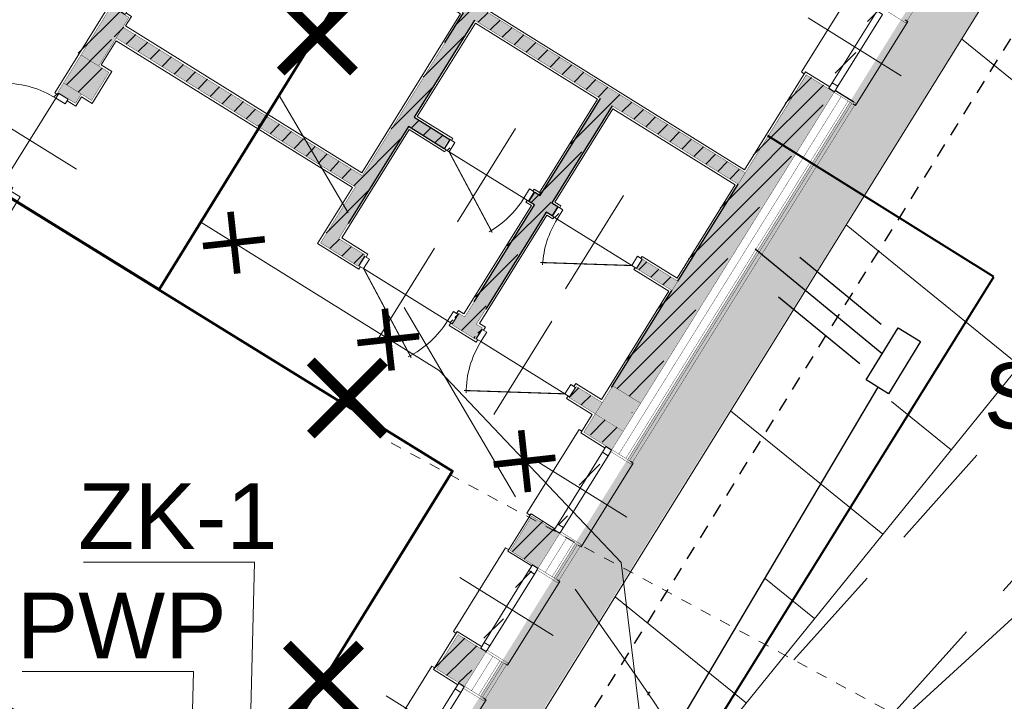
# Model space of a CAD drawing. Extents: x 4615668 to 9294084, y 5334101 to 10688993.
# Tile 20 of 37: x 4651240 to 4651249, y 5338748 to 5338754. Entities that reach past the tile are written whole.
import ezdxf

# ---------------------------------------------------------------- set-up
doc = ezdxf.new("R2010")
doc.units = 0
doc.header["$MEASUREMENT"] = 0
for name, pattern in [('DASHED', [19.049999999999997, 12.7, -6.35]), ('KTCR', [1.5, 1, -0.5]), ('l217_500', [2, 1.5, -0.5]), ('l423_500', [2, 1.5, -0.5]), ('l812_500', [3, 2, -1]), ('UZYTEK', [1.5, 1, -0.5])]:
    doc.linetypes.add(name, pattern=pattern)
for name, color, linetype, lineweight in [('A_SZRAF', 253, 'Continuous', 5), ('A_widok', 8, 'Continuous', 0), ('budynek', 7, 'Continuous', 53), ('chodnik', 7, 'l423_500', 13), ('eNN', 7, 'Continuous', 13), ('gr_klasy', 7, 'l217_500', 13), ('proj_ww', 1, 'Continuous', 50), ('PROJEKTOWANA_WODA', 150, 'Continuous', 40), ('w', 7, 'Continuous', 13), ('warst_przeryw', 7, 'l812_500', 0), ('Wymiar', 7, 'Continuous', 9)]:
    doc.layers.add(name, color=color, linetype=linetype, lineweight=lineweight)
for name, color, linetype in [('proj_tt_ww', 5, 'Continuous'), ('sciany', 1, 'Continuous'), ('STOLARKA', 4, 'Continuous')]:
    doc.layers.add(name, color=color, linetype=linetype)
doc.styles.get("Standard").update_dxf_attribs({"font": 'txt.shx'})
pattern_1 = [(45, (-17089.94509888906, 1897.264380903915), (-0.0883883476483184, 0.0883883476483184), [])]

# ---------------------------------------------------------------- blocks, each defined once
blk = doc.blocks.new('G$CA76AC6B6')
at = {"layer": 'PROJEKTOWANA_WODA'}
for p, q in [((21.50056451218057, 11.64751550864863), (19.4415554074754, 12.928560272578)), ((16.40325174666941, 3.454660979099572), (21.50056451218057, 11.64751550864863))]:
    blk.add_line(p, q, dxfattribs=at)
at = {"layer": 'sciany', "color": 11, "lineweight": 0, "ltscale": 40, "const_width": 0.06000000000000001}
for points in [[(14.55095768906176, 12.23870532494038), (14.61299097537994, 11.67630148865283)], [(14.30077241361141, 11.92648676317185), (14.86317625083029, 11.98852005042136)], [(15.95607949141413, 11.35676717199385), (16.01811277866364, 10.79436333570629)], [(15.7058942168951, 11.04454861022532), (16.26829805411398, 11.10658189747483)], [(17.19677214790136, 10.25060745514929), (17.25880543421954, 9.688203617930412)], [(16.94658687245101, 9.938388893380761), (17.50899070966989, 10.00042218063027)]]:
    blk.add_lwpolyline(points, dxfattribs=at)
at = {"layer": 'Wymiar', "color": 242, "linetype": 'DASHED', "lineweight": 30, "ltscale": 0.01}
blk.add_lwpolyline([(25.00787549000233, 19.21034434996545), (16.43404611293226, 5.429722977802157)], dxfattribs=at)
blk = doc.blocks.new('G$CE3CC9D66')
at = {"layer": 'Wymiar', "lineweight": 0, "ltscale": 40}
blk.add_blockref('G$CA76AC6B6', (0, 0), dxfattribs=at)
blk = doc.blocks.new('G$CF45FC2ED')
at = {"layer": 'STOLARKA', "color": 252, "linetype": 'Continuous', "lineweight": 0}
for p, q in [((45, 100.0000000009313), (45, 0)), ((85, 49.99999999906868), (5, 49.99999999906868))]:
    blk.add_line(p, q, dxfattribs=at)
at = {"layer": 'STOLARKA', "color": 252, "linetype": 'Continuous', "lineweight": 0, "const_width": 0.9999999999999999}
blk.add_lwpolyline([(5, 50), (77.05658363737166, 91.6018879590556)], dxfattribs=at)
at = {"layer": 'STOLARKA', "color": 252, "linetype": 'Continuous', "lineweight": 0}
for points in [[(5, 40), (5, 50), (0, 50), (0, 40)], [(85, 40), (85, 50), (90, 50), (90, 40)]]:
    blk.add_lwpolyline(points, close=True, dxfattribs=at)
blk.add_arc((-5, 49.99999999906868), 90, 0, 28.08978682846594, dxfattribs=at)
blk = doc.blocks.new('G$C8361AC1F')
at = {"layer": 'STOLARKA', "color": 252, "linetype": 'Continuous', "lineweight": 0}
for p, q in [((50, 100.0000000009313), (50, 0)), ((5, 50), (95, 49.99999999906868))]:
    blk.add_line(p, q, dxfattribs=at)
at = {"layer": 'STOLARKA', "color": 252, "linetype": 'Continuous', "lineweight": 0, "const_width": 0.9999999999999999}
blk.add_lwpolyline([(95, 50), (15.32566285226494, 95.99999999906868)], dxfattribs=at)
at = {"layer": 'STOLARKA', "color": 252, "linetype": 'Continuous', "lineweight": 0}
for points in [[(5, 40), (5, 50), (0, 50), (0, 40)], [(95, 40), (95, 50), (100, 50), (100, 40)]]:
    blk.add_lwpolyline(points, close=True, dxfattribs=at)
blk.add_arc((95, 49.99999999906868), 90, 148.7266556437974, 180, dxfattribs=at)
blk = doc.blocks.new('G$CB8F5CD2F')
at = {"layer": 'sciany', "ltscale": 40}
h = blk.add_hatch(color=0, dxfattribs=at)
h.dxf.hatch_style = 1
h.paths.add_polyline_path([(1481.682154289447, 584.0912878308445), (1481.682154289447, 564.3412878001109), (1451.682154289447, 564.249999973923), (1451.682154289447, 584.0000000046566)])
h.paths.add_polyline_path([(1451.682154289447, 614.0000000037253), (1451.682154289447, 716.1306915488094), (1414.079520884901, 716.1306915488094), (1414.079520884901, 726.1306915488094), (1451.682154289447, 726.1306915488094), (1451.682154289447, 830.1306915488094), (1316.682154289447, 830.1306915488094), (1316.682154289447, 726.2637978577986), (1323.079520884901, 726.130691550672), (1323.079520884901, 716.130691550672), (1316.807222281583, 716.130691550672), (1316.682154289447, 596.0000000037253), (1323.079520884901, 596.0000000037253), (1323.079520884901, 584.0000000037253), (1298.284787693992, 584.0220370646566), (1298.284787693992, 596.0000000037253), (1304.182154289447, 596.0000000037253), (1304.182154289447, 716.1306915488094), (1298.284787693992, 716.3450071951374), (1298.284787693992, 726.130691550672), (1304.182154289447, 726.130691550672), (1304.182154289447, 830.1306915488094), (1169.182154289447, 830.1306915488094), (1169.182154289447, 726.1306915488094), (1206.284787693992, 726.1306915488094), (1206.284787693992, 716.1306915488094), (1169.182154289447, 716.1306915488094), (1169.182154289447, 596.0000000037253), (1197.284787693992, 596.0000000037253), (1197.284787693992, 584.0000000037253), (1157.182154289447, 584.0000000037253), (1157.192699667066, 644.1244061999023), (900.6874269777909, 644.1244061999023), (900.6768816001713, 614.0000000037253), (881.6821542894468, 614.0000000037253), (881.6821542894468, 666.0000000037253), (900.6821542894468, 666.0000000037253), (900.6821542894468, 655.6287013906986), (1157.182154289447, 655.8207276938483), (1157.182154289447, 830.3914445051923), (900.6821542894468, 830.3914445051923), (900.6821542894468, 757.0000000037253), (881.6821542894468, 757.0000000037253), (881.6821542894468, 1072.951534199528), (900.6821542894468, 1073.000000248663), (900.6821542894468, 1063.000000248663), (958.1052840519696, 1063.000000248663), (958.1052840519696, 1051.000000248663), (900.6821542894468, 1051.000000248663), (900.6821542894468, 842.3914445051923), (1451.682154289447, 842.3914445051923), (1451.754798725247, 947.3524121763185), (1481.682154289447, 947.353846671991), (1481.682154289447, 614.2086764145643)])
h = blk.add_hatch(color=0, dxfattribs=at)
h.dxf.hatch_style = 1
h.paths.add_polyline_path([(881.6821542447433, 584.0029076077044), (911.6821542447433, 584.0029076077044), (911.6821542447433, 614.0029076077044), (881.6821542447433, 614.0029076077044)])
h = blk.add_hatch(color=0, dxfattribs=at)
h.dxf.hatch_style = 1
h.paths.add_polyline_path([(1451.682154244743, 584.552912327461), (1481.682154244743, 584.552912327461), (1481.682154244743, 614.552912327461), (1451.682154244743, 614.552912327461)])
h = blk.add_hatch(color=0, dxfattribs=at)
h.dxf.hatch_style = 1
h.paths.add_polyline_path([(1424.079520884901, 596.0000000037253), (1424.079520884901, 584.0000000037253), (1451.682154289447, 584.0000000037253), (1451.682154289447, 596.0000000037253), (1424.079520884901, 596.0000000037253)], is_closed=False)
h = blk.add_hatch(color=0, dxfattribs=at)
h.dxf.hatch_style = 1
h.paths.add_polyline_path([(896.6821542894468, 574.0000000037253), (896.6821542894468, 584.0000000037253), (881.6821542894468, 584.0000000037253), (881.6821542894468, 574.0000000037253)])
h.paths.add_polyline_path([(900.6821542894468, 584.0000000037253), (896.6821542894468, 584.0000000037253), (896.6821542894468, 574.0000000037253), (900.6821542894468, 574.0000000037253), (900.6821542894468, 584.0000000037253)], is_closed=False)
h = blk.add_hatch(color=0, dxfattribs=at)
h.dxf.hatch_style = 1
h.paths.add_polyline_path([(1466.682154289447, 437.4166665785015), (1466.682154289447, 474.2499999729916), (1451.682154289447, 474.2499999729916), (1451.682154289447, 437.4166665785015), (1466.682154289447, 437.4166665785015)], is_closed=False)
h.paths.add_polyline_path([(1481.682154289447, 437.4166665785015), (1481.682154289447, 474.2499999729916), (1466.682154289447, 474.2499999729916), (1466.682154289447, 437.4166665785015), (1481.682154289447, 437.4166665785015)], is_closed=False)
h.paths.add_polyline_path([(1466.682154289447, 347.4166670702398), (1451.682154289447, 347.4166670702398), (1451.682154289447, 310.5833336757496), (1466.682154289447, 310.5833336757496), (1466.682154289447, 347.4166670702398)], is_closed=False)
h.paths.add_polyline_path([(1466.682154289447, 310.5833336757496), (1481.682154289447, 310.5833336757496), (1481.682154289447, 347.4166670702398), (1466.682154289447, 347.4166670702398), (1466.682154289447, 310.5833336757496)], is_closed=False)
h.paths.add_polyline_path([(1466.682154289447, 183.7499997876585), (1466.682154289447, 220.5833331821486), (1451.682154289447, 220.5833331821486), (1451.682154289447, 183.7499997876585), (1466.682154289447, 183.7499997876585)], is_closed=False)
h.paths.add_polyline_path([(1481.682154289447, 183.7499997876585), (1481.682154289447, 220.5833331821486), (1466.682154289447, 220.5833331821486), (1466.682154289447, 183.7499997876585), (1481.682154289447, 183.7499997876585)], is_closed=False)
h.paths.add_polyline_path([(1466.682154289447, 74.00000000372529), (1466.682154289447, 93.75000003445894), (1451.682154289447, 93.75000003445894), (1451.682154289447, 74.00000000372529), (1466.682154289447, 74.00000000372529)], is_closed=False)
h.paths.add_polyline_path([(1481.682154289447, 74.00000000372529), (1481.682154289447, 93.75000003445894), (1466.682154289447, 93.75000003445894), (1466.682154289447, 74.00000000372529), (1481.682154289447, 74.00000000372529)], is_closed=False)
at = {"layer": 'sciany', "color": 0, "lineweight": 0, "ltscale": 40}
for p, q in [((1525.682154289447, 992.31900860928), (1425.682154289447, 992.31900860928)), ((1525.682154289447, 519.2500002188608), (1425.682154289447, 519.2500002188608)), ((1525.682154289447, 392.4166668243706), (1425.682154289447, 392.4166668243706)), ((1525.682154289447, 265.5833334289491), (1425.682154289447, 265.5833334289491))]:
    blk.add_line(p, q, dxfattribs=at)
at = {"layer": 'sciany', "color": 0, "ltscale": 40}
for p, q in [((1481.682154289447, 949.353846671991), (1501.682154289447, 949.353846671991)), ((1157.182154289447, 798.2613830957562), (1157.182154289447, 830.3914445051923)), ((1169.182154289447, 830.1306915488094), (1169.182154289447, 726.1306915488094)), ((1304.182154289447, 726.130691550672), (1304.182154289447, 830.1306915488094)), ((1316.682154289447, 830.1306915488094), (1316.682154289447, 726.1306915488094)), ((1451.682154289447, 726.1306915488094), (1451.682154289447, 830.1306915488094)), ((1169.182154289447, 726.130691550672), (1207.284787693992, 726.1306915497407)), ((1207.284787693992, 726.1306915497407), (1207.284787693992, 716.130691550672)), ((1298.284787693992, 716.130691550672), (1298.284787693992, 726.130691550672)), ((1298.284787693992, 726.130691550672), (1304.182154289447, 726.130691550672)), ((1316.682154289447, 726.130691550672), (1323.079520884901, 726.1306915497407)), ((1323.079520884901, 726.1306915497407), (1323.079520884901, 716.130691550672)), ((1207.284787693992, 716.130691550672), (1169.182154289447, 716.130691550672)), ((1169.182154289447, 716.130691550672), (1169.182154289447, 612.130691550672)), ((1304.182154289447, 716.130691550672), (1298.284787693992, 716.130691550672)), ((1304.182154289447, 612.130691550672), (1304.182154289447, 716.130691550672)), ((1323.079520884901, 716.130691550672), (1316.682154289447, 716.130691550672)), ((1316.682154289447, 716.130691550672), (1316.682154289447, 612.130691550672)), ((1451.682154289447, 612.130691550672), (1451.682154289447, 716.130691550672)), ((1316.779042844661, 689.0636924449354), (1316.682154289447, 689.0636924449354)), ((1157.190058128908, 629.0636924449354), (1157.182154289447, 629.0636924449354)), ((1316.716576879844, 629.0636924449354), (1316.682154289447, 629.0636924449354))]:
    blk.add_line(p, q, dxfattribs=at)
at = {"layer": 'sciany', "color": 0, "ltscale": 40, "const_width": 0.3}
for points in [[(1481.682154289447, 1035.382452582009), (1503.682154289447, 1035.382452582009), (1503.682154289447, 1076.215785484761), (1481.682154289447, 1076.215785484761)], [(900.6821542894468, 655.6287013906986), (1157.182154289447, 656.0000000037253), (1157.182154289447, 830.3914445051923), (900.6821542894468, 830.3914445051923), (900.6821542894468, 757.0000000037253), (881.6821542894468, 757.0000000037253), (881.6821542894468, 1073.000000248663), (900.6821542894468, 1073.000000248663), (900.6821542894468, 1063.000000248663), (960.6821542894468, 1063.000000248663), (960.6821542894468, 1051.000000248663), (900.6821542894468, 1051.000000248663), (900.6821542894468, 756.9314009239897)], [(1481.682154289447, 947.353846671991), (1451.754799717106, 947.353846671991), (1451.682154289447, 842.3914445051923), (900.6821542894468, 842.3914445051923), (900.6821542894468, 1051.000000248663)], [(1451.682154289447, 947.353846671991), (1451.682154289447, 614.0000000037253), (1481.682154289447, 614.0000000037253), (1481.682154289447, 947.353846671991)], [(1481.682154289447, 562.2499999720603), (1503.682154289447, 562.2499999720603), (1503.682154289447, 949.3196321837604), (1481.682154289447, 949.3196321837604)], [(1481.756856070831, 564.2499999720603), (1498.682154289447, 564.2499999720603), (1498.682154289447, 947.3196321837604), (1481.682154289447, 947.31963267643)], [(1481.682154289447, 564.2499999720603), (1500.682154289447, 564.2499999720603), (1500.682154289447, 947.3196321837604), (1481.682154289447, 947.3196321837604)], [(1481.682154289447, 564.2499999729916), (1496.682141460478, 564.2499999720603), (1496.682141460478, 947.3196321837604), (1481.682154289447, 947.3196321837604)], [(1489.182147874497, 947.3196321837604), (1489.182147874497, 564.2499999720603)], [(900.6821542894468, 644.0000000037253), (1157.182154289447, 644.0000000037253), (1157.182154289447, 584.0000000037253), (1197.284787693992, 584.0000000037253), (1197.284787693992, 596.0000000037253), (1169.182154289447, 596.0000000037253), (1169.182154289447, 716.1306915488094), (1207.284787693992, 716.1306915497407), (1207.284787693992, 726.1306915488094), (1169.182154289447, 726.1306915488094), (1169.182154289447, 830.1306915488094), (1304.182154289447, 830.1306915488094), (1304.182154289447, 726.1306915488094), (1298.284787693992, 726.1306915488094), (1298.284787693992, 716.1306915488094), (1304.182154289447, 716.1306915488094), (1304.182154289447, 596.0000000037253), (1298.284787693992, 596.0000000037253), (1298.284787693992, 584.0000000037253), (1323.079520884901, 584.0000000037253), (1323.079520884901, 596.0000000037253), (1316.682154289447, 596.0000000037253), (1316.682154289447, 716.1306915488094), (1323.079520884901, 716.1306915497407), (1323.079520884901, 726.1306915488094), (1316.682154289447, 726.1306915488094), (1316.682154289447, 830.1306915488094), (1451.682154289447, 830.1306915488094)], [(1451.682154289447, 726.1306915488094), (1414.079520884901, 726.1306915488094), (1414.079520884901, 716.130691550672), (1451.682154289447, 716.130691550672)], [(900.6821542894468, 666.0000000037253), (881.6821542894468, 666.0000000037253), (881.6821542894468, 614.0000000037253), (900.6821542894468, 614.0000000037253), (900.6821542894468, 666.0000000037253)], [(1451.682154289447, 596.0000000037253), (1424.079520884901, 596.0000000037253), (1424.079520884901, 584.8293712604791)], [(1451.682154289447, 584.0000000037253), (1424.079520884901, 584.0000000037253), (1424.079520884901, 596.0000000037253), (1451.682154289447, 596.0000000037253)], [(900.6821542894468, 584.0000000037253), (900.6821542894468, 574.0000000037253), (881.6821542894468, 574.0000000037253), (881.6821542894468, 584.0000000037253)], [(1481.682154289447, 435.3824525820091), (1503.682154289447, 435.3824525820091), (1503.682154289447, 476.215785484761), (1481.682154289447, 476.215785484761)], [(1481.756856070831, 437.3824525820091), (1498.682154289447, 437.3824525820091), (1498.682154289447, 474.215785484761), (1481.682154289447, 474.2157859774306)], [(1481.682154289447, 437.3824525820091), (1500.682154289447, 437.3824525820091), (1500.682154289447, 474.215785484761), (1481.682154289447, 474.215785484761)], [(1481.682154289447, 437.3824525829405), (1496.682141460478, 437.3824525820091), (1496.682141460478, 474.215785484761), (1481.682154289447, 474.215785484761)], [(1489.182147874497, 474.215785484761), (1489.182147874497, 437.3824525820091)], [(1481.682154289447, 308.5491196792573), (1503.682154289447, 308.5491196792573), (1503.682154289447, 349.3824525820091), (1481.682154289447, 349.3824525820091)], [(1481.682154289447, 310.5491196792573), (1500.682154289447, 310.5491196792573), (1500.682154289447, 347.3824525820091), (1481.682154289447, 347.3824525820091)], [(1481.756856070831, 310.5491196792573), (1498.682154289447, 310.5491196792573), (1498.682154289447, 347.3824525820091), (1481.682154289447, 347.3824530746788)], [(1481.682154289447, 310.5491196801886), (1496.682141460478, 310.5491196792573), (1496.682141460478, 347.3824525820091), (1481.682154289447, 347.3824525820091)], [(1489.182147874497, 347.3824525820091), (1489.182147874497, 310.5491196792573)]]:
    blk.add_lwpolyline(points, dxfattribs=at)
at = {"layer": 'sciany', "color": 0, "lineweight": 0, "ltscale": 40}
for points in [[(962.1052840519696, 1052.22507028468), (962.1052840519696, 1049.000000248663), (902.6821542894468, 1049.000000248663), (902.6821542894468, 844.3914445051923), (1449.682154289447, 844.3914445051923), (1449.682154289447, 949.353846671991), (1475.682154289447, 949.353846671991)], [(1449.682154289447, 947.31900860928), (1446.682154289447, 947.31900860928), (1446.682154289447, 1037.31900860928), (1449.682154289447, 1037.31900860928)], [(1501.682154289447, 947.31900860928), (1504.682154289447, 947.31900860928), (1504.682154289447, 1037.31900860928), (1501.682154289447, 1037.31900860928)], [(896.1821542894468, 668.0000000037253), (902.1052840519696, 668.0000000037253), (902.1052840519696, 658.0000000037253), (1155.182154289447, 658.0000000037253), (1155.182154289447, 828.3914445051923), (902.6821542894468, 828.3914445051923), (902.6821542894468, 755.0000000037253), (896.1821542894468, 755.0000000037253)], [(1296.284787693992, 726.1306915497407), (1296.284787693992, 728.1306915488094), (1302.182154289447, 728.1306915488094), (1302.182154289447, 828.1306915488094), (1171.182154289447, 828.1306915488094), (1171.182154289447, 728.1306915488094), (1209.284787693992, 728.1306915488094), (1209.284787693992, 726.1306915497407)], [(1412.079520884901, 726.1306915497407), (1412.079520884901, 728.1306915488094), (1449.682154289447, 728.1306915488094), (1449.682154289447, 828.1306915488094), (1318.682154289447, 828.1306915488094), (1318.682154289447, 728.1306915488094), (1325.079520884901, 728.1306915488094), (1325.079520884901, 726.1306915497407)], [(1209.284787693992, 716.1306915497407), (1209.284787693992, 714.1306915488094), (1171.182154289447, 714.1306915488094), (1171.182154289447, 598.0000000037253), (1199.284787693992, 598.0000000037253), (1199.284787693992, 594.8293712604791)], [(1296.284787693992, 594.8293712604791), (1296.284787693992, 598.0000000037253), (1302.182154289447, 598.0000000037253), (1302.182154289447, 714.1306915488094), (1296.284787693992, 714.1306915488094), (1296.284787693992, 716.1306915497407)], [(1325.079520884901, 716.1306915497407), (1325.079520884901, 714.1306915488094), (1318.682154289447, 714.1306915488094), (1318.682154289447, 598.0000000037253), (1325.079520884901, 598.0000000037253), (1325.079520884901, 594.8293712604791)], [(1422.079520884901, 594.8293712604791), (1422.079520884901, 598.0000000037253), (1449.682154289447, 598.0000000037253), (1449.682154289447, 714.130691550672), (1412.079520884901, 714.130691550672), (1412.079520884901, 716.1306915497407)], [(883.0154876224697, 572.0000000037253), (879.6821542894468, 572.0000000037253), (879.6821542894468, 667.5000000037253), (886.1821542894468, 667.5000000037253)], [(1199.284787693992, 584.8293712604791), (1199.284787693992, 582.0000000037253), (1155.182154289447, 582.0000000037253), (1155.182154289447, 642.0000000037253), (902.1052840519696, 642.0000000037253), (902.1052840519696, 616.0000000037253), (913.6052840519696, 616.0000000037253), (913.6052840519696, 582.0000000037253), (902.1052840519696, 582.0000000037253), (902.1052840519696, 572.0000000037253), (893.0154876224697, 572.0000000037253)], [(1325.079520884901, 584.8293712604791), (1325.079520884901, 582.0000000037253), (1296.284787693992, 582.0000000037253), (1296.284787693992, 584.8293712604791)], [(1475.682154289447, 562.2499999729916), (1449.682154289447, 562.2499999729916), (1449.682154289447, 582.0000000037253), (1422.079520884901, 582.0000000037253), (1422.079520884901, 584.8293712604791)], [(1449.682154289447, 474.2500002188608), (1446.682154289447, 474.2500002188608), (1446.682154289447, 564.2500002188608), (1449.682154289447, 564.2500002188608)], [(1501.682154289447, 474.2500002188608), (1504.682154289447, 474.2500002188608), (1504.682154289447, 564.2500002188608), (1501.682154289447, 564.2500002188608)], [(893.0154876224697, 475.1539036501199), (902.6821542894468, 475.1539036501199), (902.6821542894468, 76.00000000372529), (1449.682154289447, 76.00000000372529), (1449.682154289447, 95.75000003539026), (1475.682154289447, 95.75000003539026)], [(1475.682154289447, 475.7499999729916), (1450.182154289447, 475.7499999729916), (1450.182154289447, 435.9166665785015), (1475.682154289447, 435.9166665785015)], [(1449.682154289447, 347.4166668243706), (1446.682154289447, 347.4166668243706), (1446.682154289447, 437.4166668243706), (1449.682154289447, 437.4166668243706)], [(1501.682154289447, 347.4166668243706), (1504.682154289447, 347.4166668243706), (1504.682154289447, 437.4166668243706), (1501.682154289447, 437.4166668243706)], [(1475.682154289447, 308.5833336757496), (1449.682154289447, 308.5833336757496), (1449.682154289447, 349.4166670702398), (1475.682154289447, 349.4166670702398)], [(1449.682154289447, 220.5833334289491), (1446.682154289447, 220.5833334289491), (1446.682154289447, 310.5833334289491), (1449.682154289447, 310.5833334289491)], [(1501.682154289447, 220.5833334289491), (1504.682154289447, 220.5833334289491), (1504.682154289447, 310.5833334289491), (1501.682154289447, 310.5833334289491)]]:
    blk.add_lwpolyline(points, dxfattribs=at)
for points in [[(1481.682154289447, 1030.81900860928), (1481.682154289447, 953.81900860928), (1475.682154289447, 953.81900860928), (1475.682154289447, 1030.81900860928)], [(1481.682154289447, 947.81900860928), (1481.682154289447, 953.81900860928), (1475.682154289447, 953.81900860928), (1475.682154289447, 947.81900860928)], [(1481.682154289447, 563.7500002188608), (1481.682154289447, 557.7500002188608), (1475.682154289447, 557.7500002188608), (1475.682154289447, 563.7500002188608)], [(1481.682154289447, 557.7500002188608), (1481.682154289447, 480.7500002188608), (1475.682154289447, 480.7500002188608), (1475.682154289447, 557.7500002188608)], [(1481.682154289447, 474.7500002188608), (1481.682154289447, 480.7500002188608), (1475.682154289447, 480.7500002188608), (1475.682154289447, 474.7500002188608)], [(1481.682154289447, 436.9166668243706), (1481.682154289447, 430.9166668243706), (1475.682154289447, 430.9166668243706), (1475.682154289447, 436.9166668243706)], [(1481.682154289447, 430.9166668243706), (1481.682154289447, 353.9166668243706), (1475.682154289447, 353.9166668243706), (1475.682154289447, 430.9166668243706)], [(1481.682154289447, 347.9166668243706), (1481.682154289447, 353.9166668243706), (1475.682154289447, 353.9166668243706), (1475.682154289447, 347.9166668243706)], [(1481.682154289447, 310.0833334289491), (1481.682154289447, 304.0833334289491), (1475.682154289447, 304.0833334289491), (1475.682154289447, 310.0833334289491)], [(1481.682154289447, 304.0833334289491), (1481.682154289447, 227.0833334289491), (1475.682154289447, 227.0833334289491), (1475.682154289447, 304.0833334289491)]]:
    blk.add_lwpolyline(points, close=True, dxfattribs=at)
at = {"layer": 'sciany', "color": 0, "ltscale": 40, "const_width": 0.3}
for points in [[(881.6821542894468, 584.0000000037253), (911.6821542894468, 584.0000000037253), (911.6821542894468, 614.0000000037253), (881.6821542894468, 614.0000000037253)], [(1451.682154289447, 584.0000000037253), (1481.682154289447, 584.0000000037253), (1481.682154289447, 614.0000000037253), (1451.682154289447, 614.0000000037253)], [(1451.682154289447, 564.2499999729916), (1481.682154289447, 564.2499999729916), (1481.682154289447, 584.0000000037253), (1451.682154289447, 584.0000000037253)], [(1451.682154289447, 437.4166665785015), (1481.682154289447, 437.4166665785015), (1481.682154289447, 474.2499999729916), (1451.682154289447, 474.2499999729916)], [(1451.682154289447, 347.4166670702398), (1481.682154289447, 347.4166670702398), (1481.682154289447, 310.5833336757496), (1451.682154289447, 310.5833336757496)]]:
    blk.add_lwpolyline(points, close=True, dxfattribs=at)
at = {"layer": 'sciany', "color": 0, "ltscale": 40}
for p in [(1627.378506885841, 394.686744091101), (1627.582226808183, 394.7433234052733), (1627.378506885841, 392.4166668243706), (1627.582226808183, 392.4732461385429)]:
    blk.add_point(p, dxfattribs=at)
at = {"layer": 'sciany', "color": 0, "ltscale": 40, "xscale": -1}
for name, p, rotation in [('G$CF45FC2ED', (1207.784787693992, 766.1306915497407), 179.9999999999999), ('G$CF45FC2ED', (936.1821542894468, 756.5000000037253), 89.99999999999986), ('G$C8361AC1F', (1323.579520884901, 634.8293712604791), 180.0000000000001), ('G$C8361AC1F', (933.0154876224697, 573.5000000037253), 89.9999999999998)]:
    blk.add_blockref(name, p, dxfattribs=dict(at, rotation=rotation))
at = {"layer": 'sciany', "color": 0, "ltscale": 40}
for name, p, rotation in [('G$CF45FC2ED', (1413.579520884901, 766.1306915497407), 180), ('G$C8361AC1F', (1297.784787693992, 634.8293712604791), 179.9999999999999)]:
    blk.add_blockref(name, p, dxfattribs=dict(at, rotation=rotation))
blk = doc.blocks.new('G$C3390F2A0')
at = {"layer": 'budynek', "color": 7, "linetype": 'Continuous', "lineweight": 53, "flags": 128}
for points in [[(107.2088223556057, 133.1780143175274), (112.0360984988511, 130.1964614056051), (115.4588223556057, 135.7380143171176), (110.6315462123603, 138.71956722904)], [(112.0688223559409, 124.2780143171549), (101.7832368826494, 130.6308759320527), (104.4188223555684, 134.8980143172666), (114.7044078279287, 128.5451527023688)]]:
    blk.add_lwpolyline(points, close=True, dxfattribs=at)
at = {"layer": 'chodnik', "color": 7, "linetype": 'KTCR', "lineweight": 13, "flags": 128}
for points in [[(117.8116823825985, 126.8254698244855), (132.0124656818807, 142.7007838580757), (142.4553608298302, 149.3912033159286)], [(118.7172431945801, 126.3375091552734), (132.6673492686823, 141.9315352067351), (143.3419606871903, 148.7735641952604)]]:
    blk.add_lwpolyline(points, dxfattribs=at)
at = {"layer": 'eNN', "color": 1, "linetype": 'Continuous', "lineweight": 13, "flags": 128}
blk.add_lwpolyline([(112.249183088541, 123.7730816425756), (115.353915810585, 123.136645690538), (120.9000960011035, 128.2090164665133), (124.3546391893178, 132.0929851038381), (127.9437667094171, 137.2101090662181), (133.2177323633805, 141.5981668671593), (134.4009933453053, 141.3715251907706), (135.6878053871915, 142.4070032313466)], dxfattribs=at)
at = {"layer": 'gr_klasy', "color": 96, "linetype": 'UZYTEK', "lineweight": 13, "ltscale": 0.1}
blk.add_line((114.1474127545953, 128.8002642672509), (125.1182090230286, 122.8868556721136), dxfattribs=at)
at = {"layer": 'w', "color": 160, "linetype": 'Continuous', "lineweight": 13, "flags": 128}
blk.add_lwpolyline([(125.6542484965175, 104.5398218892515), (115.717721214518, 111.9830560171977), (117.0745047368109, 120.8826195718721), (116.2406627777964, 127.7126667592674), (114.5846570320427, 129.4587666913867), (112.4150489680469, 130.8100002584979)], dxfattribs=at)
at = {"layer": 'warst_przeryw', "color": 21, "linetype": 'l812_500', "lineweight": 0, "flags": 128}
blk.add_lwpolyline([(121.9114555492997, 118.3151710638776), (119.2020406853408, 122.1590629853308), (119.1012079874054, 122.3036567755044), (119.0347668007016, 122.4005689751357), (118.9036326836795, 122.5955497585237), (118.8388841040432, 122.6935815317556), (118.7108847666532, 122.8906357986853), (118.5846970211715, 123.0888883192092), (118.5014683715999, 123.2216496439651), (118.3368658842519, 123.4883991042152), (118.2147772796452, 123.6893628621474), (117.9731409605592, 124.092970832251), (117.4937989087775, 124.9027854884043), (117.2525314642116, 125.3066361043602), (117.0898860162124, 125.5746785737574), (117.0078252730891, 125.7082115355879), (116.8836261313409, 125.907777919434), (116.7578994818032, 126.1063337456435), (116.6943937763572, 126.2051866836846), (116.6431832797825, 126.2838907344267), (116.5392534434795, 126.4403478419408), (116.4336532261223, 126.5957521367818), (116.2190804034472, 126.9044351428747), (115.9308038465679, 127.3146386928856), (115.7879165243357, 127.5205288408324), (115.6471579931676, 127.7277606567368), (115.5778804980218, 127.8320709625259), (115.4869258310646, 127.9720433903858), (115.4421359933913, 128.0424629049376), (115.3759117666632, 128.1486975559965), (115.2789768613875, 128.3095630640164), (113.1271922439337, 131.9629941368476)], dxfattribs=at)
blk = doc.blocks.new('G$C21B962D8')
at = {"layer": 'A_widok', "color": 251}
for p, q in [((27.42924336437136, 11.02571530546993), (25.65797558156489, 12.45972038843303)), ((26.18551112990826, 9.489470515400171), (24.60658444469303, 10.76775769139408)), ((25.56364501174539, 8.721348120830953), (25.02022861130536, 9.16129395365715)), ((24.94177889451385, 7.953225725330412), (23.55519330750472, 9.075794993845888)), ((24.31991277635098, 7.185103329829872), (23.87221788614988, 7.54755374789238)), ((23.69804665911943, 6.416980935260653), (22.5038021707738, 7.383832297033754))]:
    blk.add_line(p, q, dxfattribs=at)
for points in [[(6.304546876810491, 14.70665494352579), (12.151860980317, 27.19840851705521), (12.151860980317, 27.19840851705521), (15.2187580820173, 32.15341374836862), (29.62001545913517, 24.58351243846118), (29.62001545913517, 24.58351243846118), (33.74070371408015, 18.82156380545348), (18.50290712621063, 0)], [(15.49064902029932, 29.74340417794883), (15.49064903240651, 29.74340419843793), (25.31401291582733, 23.63129315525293), (24.51016007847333, 22.36344150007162), (29.79304966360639, 19.11413362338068), (18.09616283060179, 0.2907904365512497)]]:
    blk.add_lwpolyline(points, dxfattribs=at)
blk = doc.blocks.new('G$C8E15AEAE')
at = {"layer": 'sciany', "lineweight": 0, "ltscale": 40, "const_width": 0.1}
for points in [[(0.0353553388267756, 0.0353553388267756), (0.7021742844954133, 0.7021742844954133)], [(0.0353553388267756, 0.7021742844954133), (0.7021742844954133, 0.0353553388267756)]]:
    blk.add_lwpolyline(points, dxfattribs=at)
blk = doc.blocks.new('G$C13A48E77')
at = {"layer": 'proj_tt_ww', "color": 40, "lineweight": 30, "ltscale": 40}
for p, q in [((9.26049404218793, 26.7296687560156), (8.104130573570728, 27.68180202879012)), ((9.251712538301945, 26.99597183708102), (8.510835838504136, 27.60599919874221)), ((9.056417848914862, 26.63862968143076), (8.317892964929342, 27.24672059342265)), ((9.22112318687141, 26.42757675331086), (1.820439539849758, 13.92037379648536))]:
    blk.add_line(p, q, dxfattribs=at)
blk.add_lwpolyline([(9.115079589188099, 26.49263076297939), (9.40590849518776, 26.96670674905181), (9.610430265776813, 26.8412398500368), (9.319601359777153, 26.3671638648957)], close=True, dxfattribs=at)
at = {"layer": 'proj_tt_ww', "color": 40, "linetype": 'ByBlock', "insert": (10.18477803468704, 26.64911128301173), "char_height": 0.6, "width": 2.561850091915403, "attachment_point": 1}
blk.add_mtext('{\\fArial|b0|i0|c238|p34;SK-1}', dxfattribs=at)

msp = doc.modelspace()

# ---------------------------------------------------------------- hatches: boundary and pattern name
at = {"lineweight": 0, "ltscale": 40, "transparency": 33554687}
h = msp.add_hatch(dxfattribs=at)
h.set_pattern_fill('ANSI31', color=256)
h.set_pattern_definition(pattern_1)
h.paths.add_polyline_path([(4651245.625174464, 5338750.325149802), (4651245.399297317, 5338750.465682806), (4651245.462689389, 5338750.567572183), (4651245.688566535, 5338750.427039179), (4651246.323177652, 5338751.447042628), (4651246.01239269, 5338751.640402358), (4651246.065219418, 5338751.725310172), (4651246.376004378, 5338751.531950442), (4651246.925402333, 5338752.414991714), (4651245.787637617, 5338753.122869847), (4651245.238239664, 5338752.239828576), (4651245.292558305, 5338752.206033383), (4651245.239731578, 5338752.121125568), (4651245.185412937, 5338752.154920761), (4651244.550801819, 5338751.134917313), (4651244.605120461, 5338751.101122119), (4651244.541728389, 5338750.999232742), (4651244.331201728, 5338751.130215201), (4651244.3945938, 5338751.232104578), (4651244.444667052, 5338751.200950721), (4651245.079278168, 5338752.22095417), (4651245.029204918, 5338752.252108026), (4651245.082031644, 5338752.337015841), (4651245.132104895, 5338752.305861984), (4651245.68150285, 5338753.188903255), (4651244.543738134, 5338753.89678139), (4651243.994340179, 5338753.013740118), (4651244.309370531, 5338752.817739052), (4651244.256543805, 5338752.732831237), (4651243.941513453, 5338752.928832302), (4651243.306902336, 5338751.908828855), (4651243.537024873, 5338751.765654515), (4651243.4736328, 5338751.663765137), (4651243.141620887, 5338751.870331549), (4651243.458581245, 5338752.379778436), (4651241.258816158, 5338753.74839673), (4651241.100335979, 5338753.493673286), (4651240.939011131, 5338753.594044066), (4651241.213710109, 5338754.035564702), (4651241.375034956, 5338753.935193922), (4651241.322208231, 5338753.850286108), (4651243.521973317, 5338752.481667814), (4651244.443226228, 5338753.962387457), (4651242.243461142, 5338755.331005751), (4651241.855758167, 5338754.707855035), (4651241.69443332, 5338754.808225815), (4651243.363757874, 5338757.491312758), (4651243.525082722, 5338757.390941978), (4651243.472255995, 5338757.306034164), (4651243.981702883, 5338756.989073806), (4651243.918310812, 5338756.887184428), (4651243.408863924, 5338757.204144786), (4651242.306853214, 5338755.432895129), (4651246.990171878, 5338752.519095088), (4651247.546746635, 5338753.413671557), (4651247.801470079, 5338753.255191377), (4651245.780847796, 5338750.007467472), (4651245.526124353, 5338750.165947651)])
h.paths.add_polyline_path([(4651244.788478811, 5338756.477998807), (4651244.735652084, 5338756.393090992), (4651244.778105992, 5338756.36667763), (4651244.830932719, 5338756.451585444)], flags=16)
h.paths.add_polyline_path([(4651246.01852012, 5338751.754364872), (4651245.965693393, 5338751.669457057), (4651246.0081473, 5338751.643043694), (4651246.060974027, 5338751.727951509)], flags=16)
h.paths.add_polyline_path([(4651240.784776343, 5338753.336679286), (4651241.039499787, 5338753.178199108), (4651241.197979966, 5338753.43292255), (4651240.943256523, 5338753.59140273)], flags=16)
h.paths.add_polyline_path([(4651243.520174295, 5338757.458771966), (4651243.435266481, 5338757.511598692), (4651243.408853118, 5338757.469144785), (4651243.493760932, 5338757.416318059)], flags=16)
h.paths.add_polyline_path([(4651245.625174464, 5338750.325149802), (4651245.879897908, 5338750.166669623), (4651246.038378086, 5338750.421393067), (4651245.783654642, 5338750.579873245)], flags=16)
h.paths.add_polyline_path([(4651248.245214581, 5338753.968417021), (4651247.833166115, 5338753.306136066), (4651247.782221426, 5338753.337832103), (4651248.194269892, 5338754.000113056)], flags=16)
h.paths.add_polyline_path([(4651247.801470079, 5338753.255191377), (4651247.833166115, 5338753.306136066), (4651247.782221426, 5338753.337832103), (4651247.750525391, 5338753.286887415)], flags=16)
h.paths.add_polyline_path([(4651245.780847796, 5338750.007467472), (4651245.749151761, 5338749.956522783), (4651245.698207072, 5338749.988218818), (4651245.729903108, 5338750.039163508)], flags=16)
h = msp.add_hatch(dxfattribs=at)
h.set_pattern_fill('ANSI31', color=256)
h.set_pattern_definition(pattern_1)
h.paths.add_polyline_path([(4651240.799123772, 5338753.145201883), (4651240.714215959, 5338753.19802861), (4651240.740629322, 5338753.240482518), (4651240.825537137, 5338753.187655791)])
h.paths.add_polyline_path([(4651240.784776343, 5338753.336679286), (4651241.039499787, 5338753.178199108), (4651241.197979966, 5338753.43292255), (4651240.943256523, 5338753.59140273)], flags=16)
h = msp.add_hatch(dxfattribs=at)
h.set_pattern_fill('ANSI31', color=256)
h.set_pattern_definition(pattern_1)
h.paths.add_polyline_path([(4651244.356069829, 5338752.788684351), (4651244.303243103, 5338752.703776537), (4651244.260789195, 5338752.7301899), (4651244.313615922, 5338752.815097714)])
h = msp.add_hatch(dxfattribs=at)
h.set_pattern_fill('ANSI31', color=256)
h.set_pattern_definition(pattern_1)
h.paths.add_polyline_path([(4651245.339257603, 5338752.176978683), (4651245.286430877, 5338752.092070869), (4651245.243976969, 5338752.118484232), (4651245.296803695, 5338752.203392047)])
h = msp.add_hatch(dxfattribs=at)
h.set_pattern_fill('ANSI31', color=256)
h.set_pattern_definition(pattern_1)
h.paths.add_polyline_path([(4651244.341710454, 5338751.251219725), (4651244.288883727, 5338751.16631191), (4651244.331337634, 5338751.139898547), (4651244.384164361, 5338751.224806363)])
h = msp.add_hatch(dxfattribs=at)
h.set_pattern_fill('ANSI31', color=256)
h.set_pattern_definition(pattern_1)
h.paths.add_polyline_path([(4651244.645635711, 5338751.062127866), (4651244.592808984, 5338750.977220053), (4651244.550355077, 5338751.003633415), (4651244.603181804, 5338751.08854123)])
h = msp.add_hatch(dxfattribs=at)
h.set_pattern_fill('ANSI31', color=256)
h.set_pattern_definition(pattern_1)
h.paths.add_polyline_path([(4651245.107307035, 5338748.924892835), (4651245.305407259, 5338749.243297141), (4651245.050683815, 5338749.40177732), (4651244.852583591, 5338749.083373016)])
h.paths.add_polyline_path([(4651245.749151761, 5338749.956522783), (4651245.337103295, 5338749.294241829), (4651245.286158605, 5338749.325937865), (4651245.698207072, 5338749.988218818)], flags=16)
h = msp.add_hatch(dxfattribs=at)
h.set_pattern_fill('ANSI31', color=256)
h.set_pattern_definition(pattern_1)
h.paths.add_polyline_path([(4651244.433766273, 5338747.842318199), (4651244.631866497, 5338748.160722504), (4651244.377143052, 5338748.319202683), (4651244.179042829, 5338748.000798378)])
h.paths.add_polyline_path([(4651245.075610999, 5338748.873948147), (4651245.02466631, 5338748.905644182), (4651244.612617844, 5338748.243363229), (4651244.663562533, 5338748.211667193)], flags=16)
h.paths.add_polyline_path([(4651244.631866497, 5338748.160722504), (4651244.663562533, 5338748.211667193), (4651244.612617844, 5338748.243363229), (4651244.580921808, 5338748.19241854)], flags=16)
at = {"layer": 'A_SZRAF', "lineweight": 0, "transparency": 33554687}
h = msp.add_hatch(dxfattribs=at)
h.set_pattern_fill('HONEY', color=256, angle=360)
h.set_pattern_definition([(360, (-68558.77792984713, 28680.40002501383), (0.1875, 0.1082531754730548), [0.125, -0.25]), (120, (-68558.77792984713, 28680.40002501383), (-0.1874999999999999, 0.1082531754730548), [0.125, -0.2500000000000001]), (59.99999999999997, (-68558.77792984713, 28680.40002501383), (1.530287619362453e-16, 0.2165063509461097), [-0.2500000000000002, 0.1250000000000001])])
h.paths.add_polyline_path([(4651237.542443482, 5338771.8195471), (4651236.750009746, 5338770.545950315), (4651238.235872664, 5338769.621444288), (4651229.312789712, 5338755.489369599), (4651224.483133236, 5338757.422457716), (4651223.323760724, 5338754.525863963), (4651227.2955118, 5338752.9361557), (4651228.027234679, 5338749.8265277), (4651241.395737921, 5338741.552499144), (4651253.106632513, 5338760.366980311), (4651247.847906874, 5338763.639316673), (4651248.637950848, 5338764.91630168), (4651237.542442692, 5338771.81954583)], is_closed=False)
h.paths.add_polyline_path([(4651237.639731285, 5338762.97111362), (4651238.064270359, 5338762.706979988), (4651237.536003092, 5338761.857901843), (4651238.894528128, 5338761.01267422), (4651242.275438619, 5338766.446774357), (4651252.338320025, 5338760.185995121), (4651243.093642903, 5338745.327127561), (4651233.030761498, 5338751.587906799), (4651236.415664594, 5338757.028424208), (4651235.053146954, 5338757.867234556), (4651234.52487969, 5338757.01815641), (4651234.100340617, 5338757.282290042)], flags=16)

# ---------------------------------------------------------------- linework, layer by layer
at = {"layer": 'proj_ww', "lineweight": 0, "ltscale": 40}
for p, q in [((4651242.54411812, 5338748.963132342), (4651240.985828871, 5338748.963132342)), ((4651242.54411812, 5338748.963132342), (4651242.457638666, 5338745.677099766)), ((4651241.986352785, 5338747.968172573), (4651240.428063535, 5338747.968172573)), ((4651241.986352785, 5338747.968172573), (4651241.934699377, 5338746.005454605))]:
    msp.add_line(p, q, dxfattribs=at)

# ---------------------------------------------------------------- block references
at = {"lineweight": 0, "ltscale": 40}
for name, p in [('G$C21B962D8', (4651223.321534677, 5338741.26377469)), ('G$C8E15AEAE', (4651242.745937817, 5338753.391046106)), ('G$C8E15AEAE', (4651243.019861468, 5338750.086727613)), ('G$C8E15AEAE', (4651242.802132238, 5338747.510598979))]:
    msp.add_blockref(name, p, dxfattribs=at)
at = {"layer": 'proj_tt_ww', "lineweight": 0, "ltscale": 40}
msp.add_blockref('G$C13A48E77', (4651238.994826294, 5338724.128316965), dxfattribs=at)
at = {"layer": 'Wymiar', "color": 242, "linetype": 'DASHED', "lineweight": 30, "ltscale": 0.01}
msp.add_blockref('G$C3390F2A0', (4651129.640042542, 5338621.24672303), dxfattribs=at)
at = {"layer": 'Wymiar', "lineweight": 0, "ltscale": 40, "xscale": 0.01, "yscale": 0.01, "zscale": 0.01, "rotation": 328.1115445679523}
msp.add_blockref('G$CB8F5CD2F', (4651230.233916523, 5338753.02250901), dxfattribs=at)
at = {"layer": 'Wymiar', "lineweight": 0, "ltscale": 40}
msp.add_blockref('G$CE3CC9D66', (4651227.773274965, 5338739.912376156), dxfattribs=at)

# ---------------------------------------------------------------- texts
at = {"layer": 'proj_ww', "linetype": 'ByBlock', "char_height": 0.6, "width": 2.561850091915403, "attachment_point": 1}
for s, insert in [('{\\fArial|b0|i0|c238|p34;ZK-1}', (4651240.937393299, 5338749.680842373)), ('{\\fArial|b0|i0|c238|p34;PWP}', (4651240.379627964, 5338748.685882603))]:
    msp.add_mtext(s, dxfattribs=dict(at, insert=insert))

doc.saveas('drawing.dxf')
